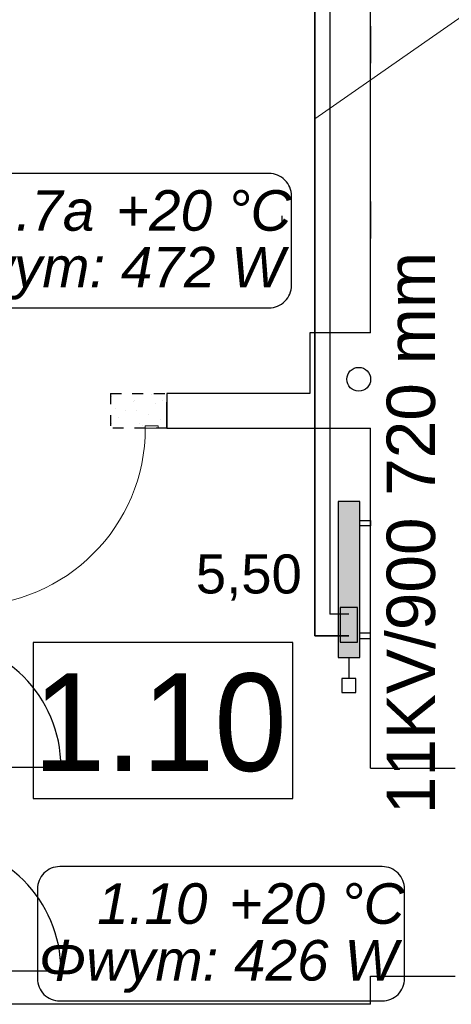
# Model space of a CAD drawing. Header units: millimetres. Extents: x 45180 to 119519, y 31297 to 302414.
# Tile 29 of 97: x 63450 to 65442, y 148440 to 152985. Entities that reach past the tile are written whole.
import ezdxf
from ezdxf.lldxf.tags import DXFTag

# ---------------------------------------------------------------- set-up
doc = ezdxf.new("R2010")
doc.units = ezdxf.units.MM
doc.header["$MEASUREMENT"] = 0
doc.linetypes.add('Hidden Line', pattern=[100, 50, -50])
for name, color, linetype in [('#podkład', 252, 'Continuous'), ('Drzwi ArchiCAD', 252, 'Continuous'), ('IS_Armatura_podłączeniowa_grz._dolnozas.', 7, 'SOLID'), ('IS_Armatura_Therm', 7, 'SOLID'), ('IS_Grzejniki_Plan_rzut', 7, 'SOLID'), ('IS_Opisy_działek_Therm', 7, 'SOLID'), ('IS_Text_Armatury_Therm', 7, 'Continuous'), ('IS_Text_Konstrukcji', 7, 'Continuous'), ('IS_Text_Odbiornikow_Therm', 7, 'Continuous')]:
    doc.layers.add(name, color=color, linetype=linetype)
for name, color, linetype, lineweight in [('Drzwi ArchiCAD_Nr_Pióra__5', 252, 'Continuous', 13), ('IS_Powrót', 5, 'DASHDOT', 35), ('IS_Zasilanie', 1, 'SOLID', 30)]:
    doc.layers.add(name, color=color, linetype=linetype, lineweight=lineweight)
doc.styles.add('GENERATED_STYLE_4', font='txt')
doc.styles.get("Standard").update_dxf_attribs({"font": 'arial.ttf', "bigfont": 'BIGFONT.SHX'})
tags = doc.linetypes.add('DASHDOT', pattern=[20, 10, -5, 0, -5]).pattern_tags.tags
tags[10:11] = [DXFTag(74, 4), DXFTag(75, 0), DXFTag(340, '0'), DXFTag(46, 0.0), DXFTag(50, 0.0), DXFTag(44, 0.0), DXFTag(45, 0.0)]
tags[8:9] = [DXFTag(74, 4), DXFTag(75, 0), DXFTag(340, '0'), DXFTag(46, 0.0), DXFTag(50, 0.0), DXFTag(44, 0.0), DXFTag(45, 0.0)]
tags[6:7] = [DXFTag(74, 4), DXFTag(75, 0), DXFTag(340, '0'), DXFTag(46, 0.0), DXFTag(50, 0.0), DXFTag(44, 0.0), DXFTag(45, 0.0)]
tags[4:5] = [DXFTag(74, 4), DXFTag(75, 0), DXFTag(340, '0'), DXFTag(46, 0.0), DXFTag(50, 0.0), DXFTag(44, 0.0), DXFTag(45, 0.0)]
tags = doc.linetypes.add('SOLID', pattern=[10, 10, 0]).pattern_tags.tags
tags[6:7] = [DXFTag(74, 4), DXFTag(75, 0), DXFTag(340, '0'), DXFTag(46, 0.0), DXFTag(50, 0.0), DXFTag(44, 0.0), DXFTag(45, 0.0)]
tags[4:5] = [DXFTag(74, 4), DXFTag(75, 0), DXFTag(340, '0'), DXFTag(46, 0.0), DXFTag(50, 0.0), DXFTag(44, 0.0), DXFTag(45, 0.0)]

# ---------------------------------------------------------------- blocks, each defined once
blk = doc.blocks.new('D1 Drzwi proste 14_3')
at = {"layer": 'Drzwi ArchiCAD_Nr_Pióra__5', "linetype": 'Continuous'}
for p, q in [((410, 0), (410, 820)), ((-410, 0), (-470, 0)), ((-470, 0), (-470, -10)), ((-470, 0), (-470, -10)), ((-410, -10), (-410, 0)), ((470, 0), (410, 0)), ((410, 0), (410, -10)), ((470, -10), (470, 0)), ((470, 0), (470, -10)), ((-470, -10), (-410, -10)), ((410, -10), (470, -10))]:
    blk.add_line(p, q, dxfattribs=at)
blk.add_arc((410, 0), 820, 90, 180, dxfattribs=at)

msp = doc.modelspace()

# ---------------------------------------------------------------- hatches: boundary and pattern name
at = {"layer": 'IS_Grzejniki_Plan_rzut', "ltscale": 10}
msp.add_hatch(color=251, dxfattribs=at).paths.add_polyline_path([(65020, 150041.4), (65020, 150761.4), (64920, 150761.4), (64920, 150041.4)])

# ---------------------------------------------------------------- linework, layer by layer
at = {"layer": '#podkład', "linetype": 'Continuous'}
for p, q in [((65070, 151540), (65070, 154560)), ((65070, 152600), (65070, 153140)), ((65070, 152955.1), (65070, 152784.9)), ((65070, 151790), (65070, 152330)), ((65070, 152145.1), (65070, 151974.9)), ((65070, 151540), (64790, 151540)), ((64790, 151540), (64790, 151260)), ((64790, 151260), (64130, 151260)), ((64130, 151260), (64130, 151100)), ((63873.7, 151246.9), (63873.7, 151246.9)), ((63976, 151222.4), (63976, 151222.4)), ((63979.8, 151225.7), (63979.8, 151225.7)), ((64060.6, 151253.2), (64060.6, 151253.2)), ((64107, 151225.7), (64107, 151225.7)), ((64130, 151215), (64130, 151220)), ((64130, 151100), (64130, 151215)), ((63891.4, 151191.6), (63891.4, 151191.6)), ((63937.3, 151183.3), (63937.3, 151183.3)), ((63991.1, 151181.1), (63991.1, 151181.1)), ((64075.6, 151211.9), (64075.6, 151211.9)), ((63906.5, 151150.3), (63906.5, 151150.3)), ((64043.4, 151162), (64043.4, 151162)), ((64101.6, 151140.4), (64101.6, 151140.4)), ((63873.7, 151119.6), (63873.7, 151119.6)), ((64001, 151119.6), (64001, 151119.6)), ((64017.1, 151109.7), (64017.1, 151109.7)), ((64130, 151100), (65070, 151100)), ((65070, 149530), (65070, 151100)), ((64711.6, 150109.9), (63511.6, 150109.9)), ((63511.6, 150109.9), (63511.6, 149389.9)), ((64711.6, 149389.9), (64711.6, 150109.9)), ((63050, 149535), (63640.5, 149535)), ((65070, 149530), (65460, 149530)), ((63511.6, 149389.9), (64711.6, 149389.9)), ((63050, 148595), (63640.5, 148595)), ((65070, 148440), (65070, 148570)), ((65070, 148570), (65460, 148570)), ((65070, 148440), (63050, 148440))]:
    msp.add_line(p, q, dxfattribs=at)
at = {"layer": '#podkład', "linetype": 'Hidden Line'}
for p, q in [((63870, 151260), (63870, 151100)), ((63870, 151260), (64130, 151260)), ((64130, 151100), (63870, 151100))]:
    msp.add_line(p, q, dxfattribs=at)
at = {"layer": '#podkład', "linetype": 'Continuous'}
msp.add_circle((65015, 151325), 55, dxfattribs=at)
for centre, radius, start, end in [((64930, 152060), 270, 175.9876, 184.0124), ((63050, 149535), 590.5, 0, 90), ((63050, 148595), 590.5, 0, 90)]:
    msp.add_arc(centre, radius, start, end, dxfattribs=at)
at = {"layer": 'IS_Armatura_podłączeniowa_grz._dolnozas.', "ltscale": 10}
for p, q in [((65010, 150271.4), (64930, 150271.4)), ((64930, 150271.4), (64930, 150111.4)), ((65010, 150111.4), (65010, 150271.4)), ((64930, 150111.4), (65010, 150111.4)), ((65010, 150111.4), (65010, 150111.4))]:
    msp.add_line(p, q, dxfattribs=at)
at = {"layer": 'IS_Armatura_Therm', "ltscale": 10}
for p, q in [((64970, 150041.4), (64970, 149943.9)), ((64937.5, 149943.9), (64937.5, 149878.9)), ((65002.5, 149943.9), (64937.5, 149943.9)), ((65002.5, 149878.9), (65002.5, 149943.9)), ((64937.5, 149878.9), (65002.5, 149878.9))]:
    msp.add_line(p, q, dxfattribs=at)
at = {"layer": 'IS_Grzejniki_Plan_rzut', "ltscale": 10}
for p, q in [((65020, 150761.4), (64920, 150761.4)), ((64920, 150761.4), (64920, 150041.4)), ((65020, 150041.4), (65020, 150761.4)), ((65020, 150673.9), (65070, 150673.9)), ((65070, 150673.9), (65070, 150648.9)), ((65070, 150648.9), (65020, 150648.9)), ((65070, 150153.9), (65020, 150153.9)), ((65020, 150128.9), (65070, 150128.9)), ((65070, 150128.9), (65070, 150153.9)), ((64920, 150041.4), (65020, 150041.4)), ((65020, 150041.4), (65020, 150041.4))]:
    msp.add_line(p, q, dxfattribs=at)
at = {"layer": 'IS_Opisy_działek_Therm', "lineweight": 5, "ltscale": 10}
msp.add_line((64812.4, 152526.9), (65891.6, 153279.7), dxfattribs=at)
at = {"layer": 'IS_Powrót', "ltscale": 10}
for p in [(64812.4, 154532.5), (64970, 150141.4)]:
    msp.add_line(p, (64812.4, 150141.4), dxfattribs=at)
at = {"layer": 'IS_Text_Konstrukcji', "linetype": 'SOLID', "ltscale": 10}
for points in [[(63112.9, 151655), (64601.2, 151655, 0.414214), (64704.6, 151758.3), (64704.6, 152171.7, 0.414214), (64601.2, 152275), (63112.9, 152275, 0.414214), (63009.6, 152171.7), (63009.6, 151758.3, 0.414214), (63112.9, 151655)], [(63635, 148455.6), (65123.3, 148455.6, 0.414214), (65226.7, 148558.9), (65226.7, 148972.3, 0.414214), (65123.3, 149075.6), (63635, 149075.6, 0.414214), (63531.7, 148972.3), (63531.7, 148558.9, 0.414214), (63635, 148455.6)]]:
    msp.add_lwpolyline(points, format="xyb", dxfattribs=at)
at = {"layer": 'IS_Zasilanie', "ltscale": 10}
for p in [(64881.9, 154531.2), (64970, 150241.4)]:
    msp.add_line(p, (64881.9, 150241.4), dxfattribs=at)

# ---------------------------------------------------------------- block references
at = {"layer": 'Drzwi ArchiCAD', "color": 8, "linetype": 'Continuous', "lineweight": 13, "true_color": 0x7f7f7f, "zscale": 1000, "rotation": 180}
msp.add_blockref('D1 Drzwi proste 14_3', (63620, 151100), dxfattribs=at)

# ---------------------------------------------------------------- texts
at = {"layer": '#podkład', "linetype": 'Continuous', "style": 'GENERATED_STYLE_4'}
msp.add_text('1.10', height=450, dxfattribs=at).set_placement((63511.6, 149517.3))
at = {"layer": 'IS_Text_Armatury_Therm', "linetype": 'SOLID', "ltscale": 10, "insert": (64752.5, 150303), "char_height": 180, "attachment_point": 9}
msp.add_mtext('\\fArial|b0|i0;5,50  ', dxfattribs=at)
at = {"layer": 'IS_Text_Konstrukcji', "linetype": 'SOLID', "ltscale": 10, "char_height": 187.2}
for s, insert, attachment_point in [('\\fArial|b0|i1;1.7a', (63794.6, 152008.2), 9), ('\\fArial|b0|i1;+20 °C', (63894.6, 152008.2), 7), ('\\fArial|b0|i1;Φwym: 472 W', (63844.6, 151936.2), 2), ('\\fArial|b0|i1;1.10', (64316.7, 148808.8), 9), ('\\fArial|b0|i1;+20 °C', (64416.7, 148808.8), 7), ('\\fArial|b0|i1;Φwym: 426 W', (64366.7, 148736.8), 2)]:
    msp.add_mtext(s, dxfattribs=dict(at, insert=insert, attachment_point=attachment_point))
at = {"layer": 'IS_Text_Odbiornikow_Therm', "linetype": 'SOLID', "ltscale": 10, "char_height": 223.2, "rotation": 90}
for s, insert, attachment_point in [('\\fArial|b0|i0;720 mm', (65370.4, 150787.1), 7), ('\\fArial|b0|i0;11KV/900', (65370.4, 150687.1), 9)]:
    msp.add_mtext(s, dxfattribs=dict(at, insert=insert, attachment_point=attachment_point))

doc.saveas('drawing.dxf')
